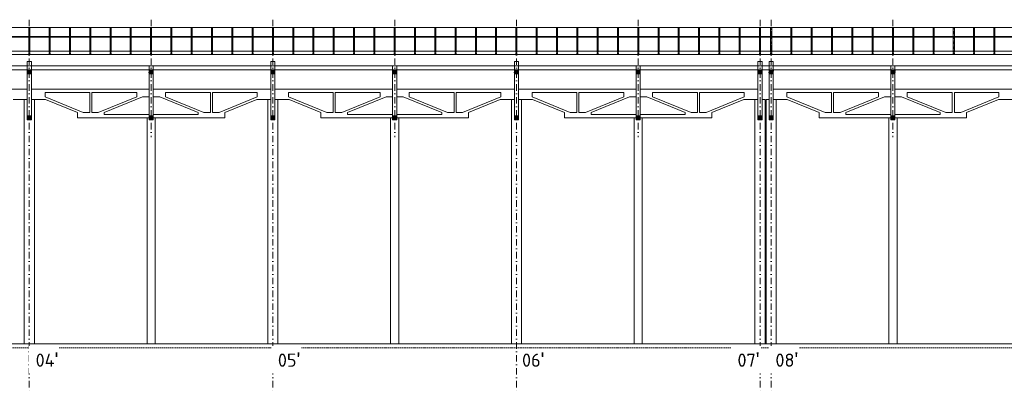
# Model space of a CAD drawing. Header units: millimetres. Extents: x -796345 to 3713765, y -2985421 to 2187451.
# Tile 78 of 256: x 41525 to 90037, y -47075 to -28685. Entities that reach past the tile are written whole.
import ezdxf

# ---------------------------------------------------------------- set-up
doc = ezdxf.new("R2010")
doc.units = ezdxf.units.MM
for name, pattern in [('CENTERX2', [101.6, 63.5, -12.7, 12.7, -12.7]), ('DASHDOT', [25.4, 12.7, -6.35, 0, -6.35]), ('HIDDEN', [9.525, 6.35, -3.175]), ('ČÁRKOVANÁ', [19.05, 12.7, -6.35])]:
    doc.linetypes.add(name, pattern=pattern)
for name, color, linetype, lineweight in [('A99_N_kce-pohl', 1, 'Continuous', 9), ('A99_N_kce-rez-sil', 6, 'Continuous', 18), ('A99_N_sraf', 252, 'Continuous', 0), ('A99_N_txt-popis-200', 240, 'Continuous', 5), ('A99_S_kce-pohl', 7, 'Continuous', 5), ('A99_S_kce-rez-sil', 7, 'Continuous', 15), ('A99_S_osy', 1, 'CENTERX2', 5), ('A99_S_sloupy', 7, 'Continuous', 5)]:
    doc.layers.add(name, color=color, linetype=linetype, lineweight=lineweight)
doc.styles.add('ad_popis 100', font='isocpeur.ttf', dxfattribs={"height": 200})

msp = doc.modelspace()

# ---------------------------------------------------------------- hatches: boundary and pattern name
at = {"layer": 'A99_N_sraf', "lineweight": 0, "ltscale": 2, "transparency": 33554687}
h = msp.add_hatch(dxfattribs=at)
h.set_pattern_fill('ZELEZOBETON', color=256, scale=8)
h.set_pattern_definition([(45, (36240, -250), (-28.28427, 28.28427), []), (45, (36251.314, -250), (-28.28427, 28.28427), []), (45, (36273.94, -250), (-16.970563, 39.59798), [16, -8, 0, -8])])
h.paths.add_polyline_path([(42100, -31355), (42100, -31155), (41900, -31155), (41900, -31355)])
h = msp.add_hatch(dxfattribs=at)
h.set_pattern_fill('ZELEZOBETON', color=256, scale=8)
h.set_pattern_definition([(45, (42240, -250), (-28.28427, 28.28427), []), (45, (42251.314, -250), (-28.28427, 28.28427), []), (45, (42273.94, -250), (-16.970563, 39.59798), [16, -8, 0, -8])])
h.paths.add_polyline_path([(48100, -31355), (48100, -31155), (47900, -31155), (47900, -31355)])
h = msp.add_hatch(dxfattribs=at)
h.set_pattern_fill('ZELEZOBETON', color=256, scale=8)
h.set_pattern_definition([(45, (48240, -250), (-28.28427, 28.28427), []), (45, (48251.314, -250), (-28.28427, 28.28427), []), (45, (48273.94, -250), (-16.970563, 39.59798), [16, -8, 0, -8])])
h.paths.add_polyline_path([(54100, -31355), (54100, -31155), (53900, -31155), (53900, -31355)])
h = msp.add_hatch(dxfattribs=at)
h.set_pattern_fill('ZELEZOBETON', color=256, scale=8)
h.set_pattern_definition([(45, (54240, -250), (-28.28427, 28.28427), []), (45, (54251.314, -250), (-28.28427, 28.28427), []), (45, (54273.94, -250), (-16.970563, 39.59798), [16, -8, 0, -8])])
h.paths.add_polyline_path([(60100, -31355), (60100, -31155), (59900, -31155), (59900, -31355)])
h = msp.add_hatch(dxfattribs=at)
h.set_pattern_fill('ZELEZOBETON', color=256, scale=8)
h.set_pattern_definition([(45, (60240, -250), (-28.28427, 28.28427), []), (45, (60251.314, -250), (-28.28427, 28.28427), []), (45, (60273.94, -250), (-16.970563, 39.59798), [16, -8, 0, -8])])
h.paths.add_polyline_path([(66100, -31355), (66100, -31155), (65900, -31155), (65900, -31355)])
h = msp.add_hatch(dxfattribs=at)
h.set_pattern_fill('ZELEZOBETON', color=256, scale=8)
h.set_pattern_definition([(45, (66240, -250), (-28.28427, 28.28427), []), (45, (66251.314, -250), (-28.28427, 28.28427), []), (45, (66273.94, -250), (-16.970563, 39.59798), [16, -8, 0, -8])])
h.paths.add_polyline_path([(72100, -31355), (72100, -31155), (71900, -31155), (71900, -31355)])
h = msp.add_hatch(dxfattribs=at)
h.set_pattern_fill('ZELEZOBETON', color=256, scale=8)
h.set_pattern_definition([(45, (72240, -250), (-28.28427, 28.28427), []), (45, (72251.314, -250), (-28.28427, 28.28427), []), (45, (72273.94, -250), (-16.970563, 39.59798), [16, -8, 0, -8])])
h.paths.add_polyline_path([(78100, -31355), (78100, -31155), (77900, -31155), (77900, -31355)])
h = msp.add_hatch(dxfattribs=at)
h.set_pattern_fill('ZELEZOBETON', color=256, scale=8)
h.set_pattern_definition([(45, (72790, -250), (-28.28427, 28.28427), []), (45, (72801.314, -250), (-28.28427, 28.28427), []), (45, (72823.94, -250), (-16.970563, 39.59798), [16, -8, 0, -8])])
h.paths.add_polyline_path([(78650, -31355), (78650, -31155), (78450, -31155), (78450, -31355)])
h = msp.add_hatch(dxfattribs=at)
h.set_pattern_fill('ZELEZOBETON', color=256, scale=8)
h.set_pattern_definition([(45, (78790, -250), (-28.28427, 28.28427), []), (45, (78801.314, -250), (-28.28427, 28.28427), []), (45, (78823.94, -250), (-16.970563, 39.59798), [16, -8, 0, -8])])
h.paths.add_polyline_path([(84650, -31355), (84650, -31155), (84450, -31155), (84450, -31355)])
h = msp.add_hatch(dxfattribs=at)
h.set_pattern_fill('ZELEZOBETON', color=256, scale=8)
h.set_pattern_definition([(45, (36240, -2450), (-28.28427, 28.28427), []), (45, (36251.314, -2450), (-28.28427, 28.28427), []), (45, (36273.94, -2450), (-16.970563, 39.59798), [16, -8, 0, -8])])
h.paths.add_polyline_path([(42100, -33615), (42100, -33417.3), (41900, -33417.3), (41900, -33615)])
h = msp.add_hatch(dxfattribs=at)
h.set_pattern_fill('ZELEZOBETON', color=256, scale=8)
h.set_pattern_definition([(45, (42240, -2450), (-28.28427, 28.28427), []), (45, (42251.314, -2450), (-28.28427, 28.28427), []), (45, (42273.94, -2450), (-16.970563, 39.59798), [16, -8, 0, -8])])
h.paths.add_polyline_path([(48100, -33615), (48100, -33417.3), (47900, -33417.3), (47900, -33615)])
h = msp.add_hatch(dxfattribs=at)
h.set_pattern_fill('ZELEZOBETON', color=256, scale=8)
h.set_pattern_definition([(45, (48240, -2450), (-28.28427, 28.28427), []), (45, (48251.314, -2450), (-28.28427, 28.28427), []), (45, (48273.94, -2450), (-16.970563, 39.59798), [16, -8, 0, -8])])
h.paths.add_polyline_path([(54100, -33615), (54100, -33417.3), (53900, -33417.3), (53900, -33615)])
h = msp.add_hatch(dxfattribs=at)
h.set_pattern_fill('ZELEZOBETON', color=256, scale=8)
h.set_pattern_definition([(45, (54240, -2450), (-28.28427, 28.28427), []), (45, (54251.314, -2450), (-28.28427, 28.28427), []), (45, (54273.94, -2450), (-16.970563, 39.59798), [16, -8, 0, -8])])
h.paths.add_polyline_path([(60100, -33615), (60100, -33417.3), (59900, -33417.3), (59900, -33615)])
h = msp.add_hatch(dxfattribs=at)
h.set_pattern_fill('ZELEZOBETON', color=256, scale=8)
h.set_pattern_definition([(45, (60240, -2450), (-28.28427, 28.28427), []), (45, (60251.314, -2450), (-28.28427, 28.28427), []), (45, (60273.94, -2450), (-16.970563, 39.59798), [16, -8, 0, -8])])
h.paths.add_polyline_path([(66100, -33615), (66100, -33417.3), (65900, -33417.3), (65900, -33615)])
h = msp.add_hatch(dxfattribs=at)
h.set_pattern_fill('ZELEZOBETON', color=256, scale=8)
h.set_pattern_definition([(45, (66240, -2450), (-28.28427, 28.28427), []), (45, (66251.314, -2450), (-28.28427, 28.28427), []), (45, (66273.94, -2450), (-16.970563, 39.59798), [16, -8, 0, -8])])
h.paths.add_polyline_path([(72100, -33615), (72100, -33417.3), (71900, -33417.3), (71900, -33615)])
h = msp.add_hatch(dxfattribs=at)
h.set_pattern_fill('ZELEZOBETON', color=256, scale=8)
h.set_pattern_definition([(45, (72240, -2450), (-28.28427, 28.28427), []), (45, (72251.314, -2450), (-28.28427, 28.28427), []), (45, (72273.94, -2450), (-16.970563, 39.59798), [16, -8, 0, -8])])
h.paths.add_polyline_path([(78100, -33615), (78100, -33417.3), (77900, -33417.3), (77900, -33615)])
h = msp.add_hatch(dxfattribs=at)
h.set_pattern_fill('ZELEZOBETON', color=256, scale=8)
h.set_pattern_definition([(45, (72790, -2450), (-28.28427, 28.28427), []), (45, (72801.314, -2450), (-28.28427, 28.28427), []), (45, (72823.94, -2450), (-16.970563, 39.59798), [16, -8, 0, -8])])
h.paths.add_polyline_path([(78650, -33615), (78650, -33417.3), (78450, -33417.3), (78450, -33615)])
h = msp.add_hatch(dxfattribs=at)
h.set_pattern_fill('ZELEZOBETON', color=256, scale=8)
h.set_pattern_definition([(45, (78790, -2450), (-28.28427, 28.28427), []), (45, (78801.314, -2450), (-28.28427, 28.28427), []), (45, (78823.94, -2450), (-16.970563, 39.59798), [16, -8, 0, -8])])
h.paths.add_polyline_path([(84650, -33615), (84650, -33417.3), (84450, -33417.3), (84450, -33615)])

# ---------------------------------------------------------------- linework, layer by layer
at = {"layer": 'A99_N_kce-pohl', "color": 1, "linetype": 'Continuous'}
for p, q in [((41975, -30210), (41975, -29075)), ((42025, -30210), (42025, -29075)), ((42975, -30210), (42975, -29075)), ((43025, -30210), (43025, -29075)), ((43975, -30210), (43975, -29075)), ((44025, -30210), (44025, -29075)), ((44975, -30210), (44975, -29075)), ((45025, -30210), (45025, -29075)), ((45975, -30210), (45975, -29075)), ((46025, -30210), (46025, -29075)), ((46975, -30210), (46975, -29075)), ((47025, -30210), (47025, -29075)), ((47975, -30210), (47975, -29075)), ((48025, -30210), (48025, -29075)), ((48975, -30210), (48975, -29075)), ((49025, -30210), (49025, -29075)), ((49975, -30210), (49975, -29075)), ((50025, -30210), (50025, -29075)), ((50975, -30210), (50975, -29075)), ((51025, -30210), (51025, -29075)), ((51975, -30210), (51975, -29075)), ((52025, -30210), (52025, -29075)), ((52975, -30210), (52975, -29075)), ((53025, -30210), (53025, -29075)), ((53975, -30210), (53975, -29075)), ((54025, -30210), (54025, -29075)), ((54975, -30210), (54975, -29075)), ((55025, -30210), (55025, -29075)), ((55975, -30210), (55975, -29075)), ((56025, -30210), (56025, -29075)), ((56975, -30210), (56975, -29075)), ((57025, -30210), (57025, -29075)), ((57975, -30210), (57975, -29075)), ((58025, -30210), (58025, -29075)), ((58975, -30210), (58975, -29075)), ((59025, -30210), (59025, -29075)), ((59975, -30210), (59975, -29075)), ((60025, -30210), (60025, -29075)), ((60975, -30210), (60975, -29075)), ((61025, -30210), (61025, -29075)), ((61975, -30210), (61975, -29075)), ((62025, -30210), (62025, -29075)), ((62975, -30210), (62975, -29075)), ((63025, -30210), (63025, -29075)), ((63975, -30210), (63975, -29075)), ((64025, -30210), (64025, -29075)), ((64975, -30210), (64975, -29075)), ((65025, -30210), (65025, -29075)), ((65975, -30210), (65975, -29075)), ((66025, -30210), (66025, -29075)), ((66975, -30210), (66975, -29075)), ((67025, -30210), (67025, -29075)), ((67975, -30210), (67975, -29075)), ((68025, -30210), (68025, -29075)), ((68975, -30210), (68975, -29075)), ((69025, -30210), (69025, -29075)), ((69975, -30210), (69975, -29075)), ((70025, -30210), (70025, -29075)), ((70975, -30210), (70975, -29075)), ((71025, -30210), (71025, -29075)), ((71975, -30210), (71975, -29075)), ((72025, -30210), (72025, -29075)), ((72975, -30210), (72975, -29075)), ((73025, -30210), (73025, -29075)), ((73975, -30210), (73975, -29075)), ((74025, -30210), (74025, -29075)), ((74975, -30210), (74975, -29075)), ((75025, -30210), (75025, -29075)), ((75975, -30210), (75975, -29075)), ((76025, -30210), (76025, -29075)), ((76975, -30210), (76975, -29075)), ((77025, -30210), (77025, -29075)), ((77975, -30210), (77975, -29075)), ((78025, -30210), (78025, -29075)), ((78525, -30210), (78525, -29075)), ((78575, -30210), (78575, -29075)), ((79525, -30210), (79525, -29075)), ((79575, -30210), (79575, -29075)), ((80525, -30210), (80525, -29075)), ((80575, -30210), (80575, -29075)), ((81525, -30210), (81525, -29075)), ((81575, -30210), (81575, -29075)), ((82525, -30210), (82525, -29075)), ((82575, -30210), (82575, -29075)), ((83525, -30210), (83525, -29075)), ((83575, -30210), (83575, -29075)), ((84525, -30210), (84525, -29075)), ((84575, -30210), (84575, -29075)), ((85525, -30210), (85525, -29075)), ((85575, -30210), (85575, -29075)), ((86525, -30210), (86525, -29075)), ((86575, -30210), (86575, -29075)), ((87525, -30210), (87525, -29075)), ((87575, -30210), (87575, -29075)), ((88525, -30210), (88525, -29075)), ((88575, -30210), (88575, -29075)), ((89525, -30210), (89525, -29075)), ((89575, -30210), (89575, -29075))]:
    msp.add_line(p, q, dxfattribs=at)
at = {"layer": 'A99_N_kce-pohl', "color": 1, "linetype": 'DASHDOT', "lineweight": 5, "ltscale": 10}
for p, q in [((42000, -30390), (42000, -29075)), ((43000, -30390), (43000, -29075)), ((44000, -30390), (44000, -29075)), ((45000, -30390), (45000, -29075)), ((46000, -30390), (46000, -29075)), ((47000, -30390), (47000, -29075)), ((48000, -30390), (48000, -29075)), ((49000, -30390), (49000, -29075)), ((50000, -30390), (50000, -29075)), ((51000, -30390), (51000, -29075)), ((52000, -30390), (52000, -29075)), ((53000, -30390), (53000, -29075)), ((54000, -30390), (54000, -29075)), ((55000, -30390), (55000, -29075)), ((56000, -30390), (56000, -29075)), ((57000, -30390), (57000, -29075)), ((58000, -30390), (58000, -29075)), ((59000, -30390), (59000, -29075)), ((60000, -30390), (60000, -29075)), ((61000, -30390), (61000, -29075)), ((62000, -30390), (62000, -29075)), ((63000, -30390), (63000, -29075)), ((64000, -30390), (64000, -29075)), ((65000, -30390), (65000, -29075)), ((66000, -30390), (66000, -29075)), ((67000, -30390), (67000, -29075)), ((68000, -30390), (68000, -29075)), ((69000, -30390), (69000, -29075)), ((70000, -30390), (70000, -29075)), ((71000, -30390), (71000, -29075)), ((72000, -30390), (72000, -29075)), ((73000, -30390), (73000, -29075)), ((74000, -30390), (74000, -29075)), ((75000, -30390), (75000, -29075)), ((76000, -30390), (76000, -29075)), ((77000, -30390), (77000, -29075)), ((78000, -30390), (78000, -29075)), ((78550, -30390), (78550, -29075)), ((79550, -30390), (79550, -29075)), ((80550, -30390), (80550, -29075)), ((81550, -30390), (81550, -29075)), ((82550, -30390), (82550, -29075)), ((83550, -30390), (83550, -29075)), ((84550, -30390), (84550, -29075)), ((85550, -30390), (85550, -29075)), ((86550, -30390), (86550, -29075)), ((87550, -30390), (87550, -29075)), ((88550, -30390), (88550, -29075)), ((89550, -30390), (89550, -29075))]:
    msp.add_line(p, q, dxfattribs=at)
at = {"layer": 'A99_N_kce-pohl', "color": 1, "linetype": 'Continuous'}
for points in [[(11930, -29075), (144620, -29075)], [(144550, -30230), (12000, -30230)]]:
    msp.add_lwpolyline(points, dxfattribs=at)
at = {"layer": 'A99_N_kce-pohl', "color": 1, "linetype": 'Continuous', "lineweight": 9, "flags": 128}
for points in [[(41975, -29540), (42025, -29540), (42025, -29557.5), (41975, -29557.5)], [(42975, -29540), (43025, -29540), (43025, -29557.5), (42975, -29557.5)], [(43975, -29540), (44025, -29540), (44025, -29557.5), (43975, -29557.5)], [(44975, -29540), (45025, -29540), (45025, -29557.5), (44975, -29557.5)], [(45975, -29540), (46025, -29540), (46025, -29557.5), (45975, -29557.5)], [(46975, -29540), (47025, -29540), (47025, -29557.5), (46975, -29557.5)], [(47975, -29540), (48025, -29540), (48025, -29557.5), (47975, -29557.5)], [(48975, -29540), (49025, -29540), (49025, -29557.5), (48975, -29557.5)], [(49975, -29540), (50025, -29540), (50025, -29557.5), (49975, -29557.5)], [(50975, -29540), (51025, -29540), (51025, -29557.5), (50975, -29557.5)], [(51975, -29540), (52025, -29540), (52025, -29557.5), (51975, -29557.5)], [(52975, -29540), (53025, -29540), (53025, -29557.5), (52975, -29557.5)], [(53975, -29540), (54025, -29540), (54025, -29557.5), (53975, -29557.5)], [(54975, -29540), (55025, -29540), (55025, -29557.5), (54975, -29557.5)], [(55975, -29540), (56025, -29540), (56025, -29557.5), (55975, -29557.5)], [(56975, -29540), (57025, -29540), (57025, -29557.5), (56975, -29557.5)], [(57975, -29540), (58025, -29540), (58025, -29557.5), (57975, -29557.5)], [(58975, -29540), (59025, -29540), (59025, -29557.5), (58975, -29557.5)], [(59975, -29540), (60025, -29540), (60025, -29557.5), (59975, -29557.5)], [(60975, -29540), (61025, -29540), (61025, -29557.5), (60975, -29557.5)], [(61975, -29540), (62025, -29540), (62025, -29557.5), (61975, -29557.5)], [(62975, -29540), (63025, -29540), (63025, -29557.5), (62975, -29557.5)], [(63975, -29540), (64025, -29540), (64025, -29557.5), (63975, -29557.5)], [(64975, -29540), (65025, -29540), (65025, -29557.5), (64975, -29557.5)], [(65975, -29540), (66025, -29540), (66025, -29557.5), (65975, -29557.5)], [(66975, -29540), (67025, -29540), (67025, -29557.5), (66975, -29557.5)], [(67975, -29540), (68025, -29540), (68025, -29557.5), (67975, -29557.5)], [(68975, -29540), (69025, -29540), (69025, -29557.5), (68975, -29557.5)], [(69975, -29540), (70025, -29540), (70025, -29557.5), (69975, -29557.5)], [(70975, -29540), (71025, -29540), (71025, -29557.5), (70975, -29557.5)], [(71975, -29540), (72025, -29540), (72025, -29557.5), (71975, -29557.5)], [(72975, -29540), (73025, -29540), (73025, -29557.5), (72975, -29557.5)], [(73975, -29540), (74025, -29540), (74025, -29557.5), (73975, -29557.5)], [(74975, -29540), (75025, -29540), (75025, -29557.5), (74975, -29557.5)], [(75975, -29540), (76025, -29540), (76025, -29557.5), (75975, -29557.5)], [(76975, -29540), (77025, -29540), (77025, -29557.5), (76975, -29557.5)], [(77975, -29540), (78025, -29540), (78025, -29557.5), (77975, -29557.5)], [(79525, -29540), (79575, -29540), (79575, -29557.5), (79525, -29557.5)], [(80525, -29540), (80575, -29540), (80575, -29557.5), (80525, -29557.5)], [(81525, -29540), (81575, -29540), (81575, -29557.5), (81525, -29557.5)], [(82525, -29540), (82575, -29540), (82575, -29557.5), (82525, -29557.5)], [(83525, -29540), (83575, -29540), (83575, -29557.5), (83525, -29557.5)], [(84525, -29540), (84575, -29540), (84575, -29557.5), (84525, -29557.5)], [(85525, -29540), (85575, -29540), (85575, -29557.5), (85525, -29557.5)], [(86525, -29540), (86575, -29540), (86575, -29557.5), (86525, -29557.5)], [(87525, -29540), (87575, -29540), (87575, -29557.5), (87525, -29557.5)], [(88525, -29540), (88575, -29540), (88575, -29557.5), (88525, -29557.5)], [(89525, -29540), (89575, -29540), (89575, -29557.5), (89525, -29557.5)]]:
    msp.add_lwpolyline(points, close=True, dxfattribs=at)
at = {"layer": 'A99_N_kce-pohl', "color": 1, "linetype": 'ČÁRKOVANÁ', "ltscale": 3}
for points in [[(41975, -30210), (41975, -30390)], [(42025, -30210), (42025, -30390)], [(42975, -30210), (42975, -30390)], [(43025, -30210), (43025, -30390)], [(43975, -30210), (43975, -30390)], [(44025, -30210), (44025, -30390)], [(44975, -30210), (44975, -30390)], [(45025, -30210), (45025, -30390)], [(45975, -30210), (45975, -30390)], [(46025, -30210), (46025, -30390)], [(46975, -30210), (46975, -30390)], [(47025, -30210), (47025, -30390)], [(47975, -30210), (47975, -30390)], [(48025, -30210), (48025, -30390)], [(48975, -30210), (48975, -30390)], [(49025, -30210), (49025, -30390)], [(49975, -30210), (49975, -30390)], [(50025, -30210), (50025, -30390)], [(50975, -30210), (50975, -30390)], [(51025, -30210), (51025, -30390)], [(51975, -30210), (51975, -30390)], [(52025, -30210), (52025, -30390)], [(52975, -30210), (52975, -30390)], [(53025, -30210), (53025, -30390)], [(53975, -30210), (53975, -30390)], [(54025, -30210), (54025, -30390)], [(54975, -30210), (54975, -30390)], [(55025, -30210), (55025, -30390)], [(55975, -30210), (55975, -30390)], [(56025, -30210), (56025, -30390)], [(56975, -30210), (56975, -30390)], [(57025, -30210), (57025, -30390)], [(57975, -30210), (57975, -30390)], [(58025, -30210), (58025, -30390)], [(58975, -30210), (58975, -30390)], [(59025, -30210), (59025, -30390)], [(59975, -30210), (59975, -30390)], [(60025, -30210), (60025, -30390)], [(60975, -30210), (60975, -30390)], [(61025, -30210), (61025, -30390)], [(61975, -30210), (61975, -30390)], [(62025, -30210), (62025, -30390)], [(62975, -30210), (62975, -30390)], [(63025, -30210), (63025, -30390)], [(63975, -30210), (63975, -30390)], [(64025, -30210), (64025, -30390)], [(64975, -30210), (64975, -30390)], [(65025, -30210), (65025, -30390)], [(65975, -30210), (65975, -30390)], [(66025, -30210), (66025, -30390)], [(66975, -30210), (66975, -30390)], [(67025, -30210), (67025, -30390)], [(67975, -30210), (67975, -30390)], [(68025, -30210), (68025, -30390)], [(68975, -30210), (68975, -30390)], [(69025, -30210), (69025, -30390)], [(69975, -30210), (69975, -30390)], [(70025, -30210), (70025, -30390)], [(70975, -30210), (70975, -30390)], [(71025, -30210), (71025, -30390)], [(71975, -30210), (71975, -30390)], [(72025, -30210), (72025, -30390)], [(72975, -30210), (72975, -30390)], [(73025, -30210), (73025, -30390)], [(73975, -30210), (73975, -30390)], [(74025, -30210), (74025, -30390)], [(74975, -30210), (74975, -30390)], [(75025, -30210), (75025, -30390)], [(75975, -30210), (75975, -30390)], [(76025, -30210), (76025, -30390)], [(76975, -30210), (76975, -30390)], [(77025, -30210), (77025, -30390)], [(77975, -30210), (77975, -30390)], [(78025, -30210), (78025, -30390)], [(78525, -30210), (78525, -30390)], [(78575, -30210), (78575, -30390)], [(79525, -30210), (79525, -30390)], [(79575, -30210), (79575, -30390)], [(80525, -30210), (80525, -30390)], [(80575, -30210), (80575, -30390)], [(81525, -30210), (81525, -30390)], [(81575, -30210), (81575, -30390)], [(82525, -30210), (82525, -30390)], [(82575, -30210), (82575, -30390)], [(83525, -30210), (83525, -30390)], [(83575, -30210), (83575, -30390)], [(84525, -30210), (84525, -30390)], [(84575, -30210), (84575, -30390)], [(85525, -30210), (85525, -30390)], [(85575, -30210), (85575, -30390)], [(86525, -30210), (86525, -30390)], [(86575, -30210), (86575, -30390)], [(87525, -30210), (87525, -30390)], [(87575, -30210), (87575, -30390)], [(88525, -30210), (88525, -30390)], [(88575, -30210), (88575, -30390)], [(89525, -30210), (89525, -30390)], [(89575, -30210), (89575, -30390)]]:
    msp.add_lwpolyline(points, dxfattribs=at)
at = {"layer": 'A99_N_kce-rez-sil', "color": 1, "linetype": 'Continuous', "flags": 128}
for points in [[(144620, -29510), (11930, -29510)], [(144550, -29540), (11965, -29540)]]:
    msp.add_lwpolyline(points, dxfattribs=at)
at = {"layer": 'A99_S_kce-pohl', "linetype": 'Continuous'}
for p, q in [((41900, -33515), (41900, -30735)), ((42100, -30735), (41900, -30735)), ((41900, -33515), (41900, -30735)), ((42100, -30735), (41900, -30735)), ((42100, -33515), (42100, -30735)), ((42100, -33515), (42100, -30735)), ((47900, -33515), (47900, -30955)), ((48100, -30955), (47900, -30955)), ((48100, -33515), (48100, -30955)), ((53900, -33515), (53900, -30735)), ((54100, -30735), (53900, -30735)), ((53900, -33515), (53900, -30735)), ((54100, -30735), (53900, -30735)), ((54100, -33515), (54100, -30735)), ((54100, -33515), (54100, -30735)), ((59900, -33515), (59900, -30955)), ((60100, -30955), (59900, -30955)), ((60100, -33515), (60100, -30955)), ((65900, -33515), (65900, -30735)), ((66100, -30735), (65900, -30735)), ((65900, -33515), (65900, -30735)), ((66100, -30735), (65900, -30735)), ((66100, -33515), (66100, -30735)), ((66100, -33515), (66100, -30735)), ((71900, -33515), (71900, -30955)), ((72100, -30955), (71900, -30955)), ((72100, -33515), (72100, -30955)), ((77900, -33515), (77900, -30735)), ((78100, -30735), (77900, -30735)), ((77900, -33515), (77900, -30735)), ((78100, -30735), (77900, -30735)), ((78100, -33515), (78100, -30735)), ((78100, -33515), (78100, -30735)), ((78450, -33515), (78450, -30735)), ((78650, -30735), (78450, -30735)), ((78450, -33515), (78450, -30735)), ((78650, -30735), (78450, -30735)), ((78650, -33515), (78650, -30735)), ((78650, -33515), (78650, -30735)), ((84450, -33515), (84450, -30955)), ((84650, -33515), (84650, -30955)), ((41900, -31150.5), (36100, -31150.5)), ((47900, -31150.5), (42100, -31150.5)), ((53900, -31150.5), (48100, -31150.5)), ((59900, -31150.5), (54100, -31150.5)), ((65900, -31150.5), (60100, -31150.5)), ((71900, -31150.5), (66100, -31150.5)), ((77900, -31150.5), (72100, -31150.5)), ((77900, -31150.5), (78650, -31150.5)), ((78450, -31150.5), (78100, -31150.5)), ((78650, -31150.5), (84450, -31150.5)), ((90450, -31150.5), (84650, -31150.5)), ((41900, -32105), (36100, -32105)), ((47900, -32105), (42100, -32105)), ((44975, -32265.9), (42776.8, -32265.9)), ((42776.8, -32488.9), (42776.8, -32265.9)), ((44653.5, -33253.1), (42776.8, -32488.9)), ((44975, -33253.1), (44975, -32265.9)), ((47292.7, -32265.9), (45075, -32265.9)), ((45075, -33253.1), (45075, -32265.9)), ((45396.5, -33253.1), (47292.7, -32480.9)), ((45680.5, -33253.1), (47576.7, -32480.9)), ((47292.7, -32480.9), (47292.7, -32265.9)), ((47576.7, -32480.9), (47900, -32480.9)), ((53900, -32105), (48100, -32105)), ((48423.3, -32480.9), (48100, -32480.9)), ((50319.5, -33253.1), (48423.3, -32480.9)), ((50925, -32265.9), (48707.3, -32265.9)), ((48707.3, -32480.9), (48707.3, -32265.9)), ((50603.5, -33253.1), (48707.3, -32480.9)), ((50925, -33253.1), (50925, -32265.9)), ((53223.2, -32265.9), (51025, -32265.9)), ((51025, -33253.1), (51025, -32265.9)), ((51346.5, -33253.1), (53223.2, -32488.9)), ((53223.2, -32488.9), (53223.2, -32265.9)), ((59900, -32105), (54100, -32105)), ((56975, -32265.9), (54776.8, -32265.9)), ((54776.8, -32488.9), (54776.8, -32265.9)), ((56653.5, -33253.1), (54776.8, -32488.9)), ((56975, -33253.1), (56975, -32265.9)), ((59292.7, -32265.9), (57075, -32265.9)), ((57075, -33253.1), (57075, -32265.9)), ((57396.5, -33253.1), (59292.7, -32480.9)), ((57680.5, -33253.1), (59576.7, -32480.9)), ((59292.7, -32480.9), (59292.7, -32265.9)), ((59576.7, -32480.9), (59900, -32480.9)), ((65900, -32105), (60100, -32105)), ((60423.3, -32480.9), (60100, -32480.9)), ((62319.5, -33253.1), (60423.3, -32480.9)), ((62925, -32265.9), (60707.3, -32265.9)), ((60707.3, -32480.9), (60707.3, -32265.9)), ((62603.5, -33253.1), (60707.3, -32480.9)), ((62925, -33253.1), (62925, -32265.9)), ((65223.2, -32265.9), (63025, -32265.9)), ((63025, -33253.1), (63025, -32265.9)), ((63346.5, -33253.1), (65223.2, -32488.9)), ((65223.2, -32488.9), (65223.2, -32265.9)), ((71900, -32105), (66100, -32105)), ((68975, -32265.9), (66776.8, -32265.9)), ((66776.8, -32488.9), (66776.8, -32265.9)), ((68653.5, -33253.1), (66776.8, -32488.9)), ((68975, -33253.1), (68975, -32265.9)), ((71292.7, -32265.9), (69075, -32265.9)), ((69075, -33253.1), (69075, -32265.9)), ((69396.5, -33253.1), (71292.7, -32480.9)), ((69680.5, -33253.1), (71576.7, -32480.9)), ((71292.7, -32480.9), (71292.7, -32265.9)), ((71576.7, -32480.9), (71900, -32480.9)), ((77900, -32105), (72100, -32105)), ((72423.3, -32480.9), (72100, -32480.9)), ((74319.5, -33253.1), (72423.3, -32480.9)), ((74925, -32265.9), (72707.3, -32265.9)), ((72707.3, -32480.9), (72707.3, -32265.9)), ((74603.5, -33253.1), (72707.3, -32480.9)), ((74925, -33253.1), (74925, -32265.9)), ((77223.2, -32265.9), (75025, -32265.9)), ((75025, -33253.1), (75025, -32265.9)), ((75346.5, -33253.1), (77223.2, -32488.9)), ((77223.2, -32488.9), (77223.2, -32265.9)), ((84450, -32105), (78650, -32105)), ((81525, -32265.9), (79326.8, -32265.9)), ((79326.8, -32488.9), (79326.8, -32265.9)), ((81203.5, -33253.1), (79326.8, -32488.9)), ((81525, -33253.1), (81525, -32265.9)), ((83842.7, -32265.9), (81625, -32265.9)), ((81625, -33253.1), (81625, -32265.9)), ((81946.5, -33253.1), (83842.7, -32480.9)), ((82230.5, -33253.1), (84126.7, -32480.9)), ((83842.7, -32480.9), (83842.7, -32265.9)), ((84126.7, -32480.9), (84450, -32480.9)), ((90450, -32105), (84650, -32105)), ((84973.3, -32480.9), (84650, -32480.9)), ((86869.5, -33253.1), (84973.3, -32480.9)), ((87475, -32265.9), (85257.3, -32265.9)), ((85257.3, -32480.9), (85257.3, -32265.9)), ((87153.5, -33253.1), (85257.3, -32480.9)), ((87475, -33253.1), (87475, -32265.9)), ((89773.2, -32265.9), (87575, -32265.9)), ((87575, -33253.1), (87575, -32265.9)), ((87896.5, -33253.1), (89773.2, -32488.9)), ((89773.2, -32488.9), (89773.2, -32265.9)), ((41900, -32611.9), (41205.2, -32611.9)), ((42100, -32611.9), (42794.8, -32611.9)), ((44369.5, -33253.1), (42794.8, -32611.9)), ((51630.5, -33253.1), (53205.2, -32611.9)), ((53900, -32611.9), (53205.2, -32611.9)), ((54100, -32611.9), (54794.8, -32611.9)), ((56369.5, -33253.1), (54794.8, -32611.9)), ((63630.5, -33253.1), (65205.2, -32611.9)), ((65900, -32611.9), (65205.2, -32611.9)), ((65750, -44635), (65750, -32611.9)), ((66100, -32611.9), (66794.8, -32611.9)), ((66250, -44635), (66250, -32611.9)), ((68369.5, -33253.1), (66794.8, -32611.9)), ((75630.5, -33253.1), (77205.2, -32611.9)), ((77900, -32611.9), (77205.2, -32611.9)), ((78250, -32611.9), (78100, -32611.9)), ((78450, -32611.9), (78300, -32611.9)), ((78650, -32611.9), (79344.8, -32611.9)), ((80919.5, -33253.1), (79344.8, -32611.9)), ((88180.5, -33253.1), (89755.2, -32611.9)), ((90450, -32611.9), (89755.2, -32611.9)), ((44369.5, -33515), (44369.5, -33253.1)), ((44653.5, -33253.1), (44975, -33253.1)), ((45075, -33253.1), (45396.5, -33253.1)), ((45680.5, -33253.1), (45680.5, -33354.1)), ((47900, -33354.1), (45680.5, -33354.1)), ((50319.5, -33354.1), (48100, -33354.1)), ((50319.5, -33253.1), (50319.5, -33354.1)), ((50925, -33253.1), (50603.5, -33253.1)), ((51346.5, -33253.1), (51025, -33253.1)), ((51630.5, -33515), (51630.5, -33253.1)), ((56369.5, -33515), (56369.5, -33253.1)), ((56653.5, -33253.1), (56975, -33253.1)), ((57075, -33253.1), (57396.5, -33253.1)), ((57680.5, -33253.1), (57680.5, -33354.1)), ((59900, -33354.1), (57680.5, -33354.1)), ((62319.5, -33354.1), (60100, -33354.1)), ((62319.5, -33253.1), (62319.5, -33354.1)), ((62925, -33253.1), (62603.5, -33253.1)), ((63346.5, -33253.1), (63025, -33253.1)), ((63630.5, -33515), (63630.5, -33253.1)), ((68369.5, -33515), (68369.5, -33253.1)), ((68653.5, -33253.1), (68975, -33253.1)), ((69075, -33253.1), (69396.5, -33253.1)), ((69680.5, -33253.1), (69680.5, -33354.1)), ((71900, -33354.1), (69680.5, -33354.1)), ((74319.5, -33354.1), (72100, -33354.1)), ((74319.5, -33253.1), (74319.5, -33354.1)), ((74925, -33253.1), (74603.5, -33253.1)), ((75346.5, -33253.1), (75025, -33253.1)), ((75630.5, -33515), (75630.5, -33253.1)), ((80919.5, -33515), (80919.5, -33253.1)), ((81203.5, -33253.1), (81525, -33253.1)), ((81625, -33253.1), (81946.5, -33253.1)), ((82230.5, -33253.1), (82230.5, -33354.1)), ((84450, -33354.1), (82230.5, -33354.1)), ((86869.5, -33354.1), (84650, -33354.1)), ((86869.5, -33253.1), (86869.5, -33354.1)), ((87475, -33253.1), (87153.5, -33253.1)), ((87896.5, -33253.1), (87575, -33253.1)), ((88180.5, -33515), (88180.5, -33253.1)), ((51630.5, -33515), (44369.5, -33515)), ((47800, -44635), (47800, -33515)), ((47900, -33515), (48100, -33515)), ((48200, -44635), (48200, -33515)), ((63630.5, -33515), (56369.5, -33515)), ((59800, -44635), (59800, -33515)), ((59900, -33515), (60100, -33515)), ((60200, -44635), (60200, -33515)), ((75630.5, -33515), (68369.5, -33515)), ((71800, -44635), (71800, -33515)), ((71900, -33515), (72100, -33515)), ((72200, -44635), (72200, -33515)), ((88180.5, -33515), (80919.5, -33515)), ((84350, -44635), (84350, -33515)), ((84450, -33515), (84650, -33515)), ((84750, -44635), (84750, -33515))]:
    msp.add_line(p, q, dxfattribs=at)
for points in [[(144450, -30390), (12100, -30390)], [(12100, -30950), (144450, -30950)]]:
    msp.add_lwpolyline(points, dxfattribs=at)
at = {"layer": 'A99_S_kce-pohl', "linetype": 'Continuous', "flags": 128}
msp.add_lwpolyline([(41900, -31155), (42100, -31155), (42100, -31355), (41900, -31355)], close=True, dxfattribs=at)
at = {"layer": 'A99_S_kce-rez-sil', "linetype": 'Continuous'}
msp.add_line((5450, -44635), (150800, -44635), dxfattribs=at)
at = {"layer": 'A99_S_kce-rez-sil', "color": 7, "linetype": 'HIDDEN', "lineweight": 5, "ltscale": 10}
msp.add_line((5756.2, -44834.9), (151100, -44835), dxfattribs=at)
at = {"layer": 'A99_S_kce-rez-sil', "linetype": 'Continuous', "flags": 128}
for points in [[(41900, -31155), (42100, -31155), (42100, -31355), (41900, -31355)], [(47900, -31155), (48100, -31155), (48100, -31355), (47900, -31355)], [(53900, -31155), (54100, -31155), (54100, -31355), (53900, -31355)], [(59900, -31155), (60100, -31155), (60100, -31355), (59900, -31355)], [(65900, -31155), (66100, -31155), (66100, -31355), (65900, -31355)], [(71900, -31155), (72100, -31155), (72100, -31355), (71900, -31355)], [(77900, -31155), (78100, -31155), (78100, -31355), (77900, -31355)], [(78450, -31155), (78650, -31155), (78650, -31355), (78450, -31355)], [(84450, -31155), (84650, -31155), (84650, -31355), (84450, -31355)], [(41900, -33417.3), (42100, -33417.3), (42100, -33615), (41900, -33615)], [(47900, -33417.3), (48100, -33417.3), (48100, -33615), (47900, -33615)], [(53900, -33417.3), (54100, -33417.3), (54100, -33615), (53900, -33615)], [(59900, -33417.3), (60100, -33417.3), (60100, -33615), (59900, -33615)], [(65900, -33417.3), (66100, -33417.3), (66100, -33615), (65900, -33615)], [(71900, -33417.3), (72100, -33417.3), (72100, -33615), (71900, -33615)], [(77900, -33417.3), (78100, -33417.3), (78100, -33615), (77900, -33615)], [(78450, -33417.3), (78650, -33417.3), (78650, -33615), (78450, -33615)], [(84450, -33417.3), (84650, -33417.3), (84650, -33615), (84450, -33615)]]:
    msp.add_lwpolyline(points, close=True, dxfattribs=at)
at = {"layer": 'A99_S_osy', "linetype": 'DASHDOT', "lineweight": 5, "ltscale": 25}
for p, q in [((42000, -28685), (42000, -47075)), ((48000, -28685), (48000, -34460)), ((54000, -28685), (54000, -47075)), ((60000, -28685), (60000, -34460)), ((66000, -28685), (66000, -47075)), ((72000, -28685), (72000, -34460)), ((78000, -28685), (78000, -47075)), ((78550, -28685), (78550, -47075)), ((84550, -28685), (84550, -34460))]:
    msp.add_line(p, q, dxfattribs=at)
at = {"layer": 'A99_S_sloupy'}
msp.add_line((84650, -30955), (84450, -30955), dxfattribs=at)

# ---------------------------------------------------------------- texts
at = {"layer": 'A99_N_txt-popis-200', "color": 1, "lineweight": 0, "insert": (66275, -45065), "char_height": 650, "attachment_point": 1, "style": 'ad_popis 100'}
msp.add_mtext_dynamic_manual_height_columns("06{\\fArial|b0|i0|c238|p34;\\H1.08333x;'}", width=832.5, gutter_width=1000, heights=[0], dxfattribs=at)

# ---------------------------------------------------------------- next in the draw order: texts
at = {"layer": 'A99_N_txt-popis-200', "color": 1, "lineweight": 0, "char_height": 650, "attachment_point": 1, "style": 'ad_popis 100', "bg_fill": 2}
for s, insert in [("04{\\fArial|b0|i0|c238|p34;\\H1.08333x;'}", (42310, -45065)), ("05{\\fArial|b0|i0|c238|p34;\\H1.08333x;'}", (54245.1, -45065)), ("07{\\fArial|b0|i0|c238|p34;\\H1.08333x;'}", (76890, -45065)), ("08{\\fArial|b0|i0|c238|p34;\\H1.08333x;'}", (78760, -45065))]:
    msp.add_mtext_dynamic_manual_height_columns(s, width=832.5, gutter_width=1000, heights=[0], dxfattribs=dict(at, insert=insert))

# ---------------------------------------------------------------- next in the draw order: linework, layer by layer
at = {"layer": 'A99_S_kce-pohl', "linetype": 'Continuous'}
for p, q in [((41750, -44635), (41750, -32611.9)), ((42250, -44635), (42250, -32611.9)), ((53750, -44635), (53750, -32611.9)), ((54250, -44635), (54250, -32611.9)), ((77750, -44635), (77750, -32611.9)), ((78250, -44635), (78250, -32611.9)), ((78300, -44635), (78300, -32611.9)), ((78800, -44635), (78800, -32611.9))]:
    msp.add_line(p, q, dxfattribs=at)

doc.saveas('drawing.dxf')
